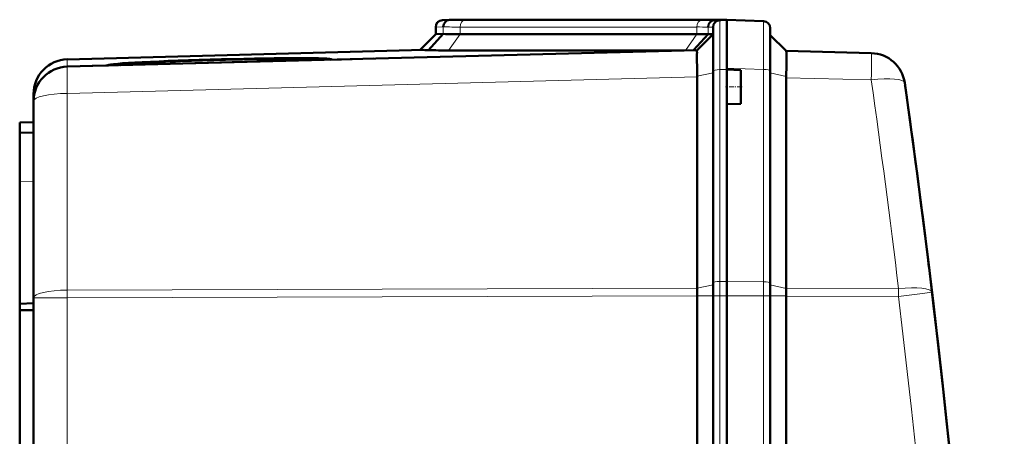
# Model space of a CAD drawing. Extents: x -1351 to 1763, y -1300 to 612.
# Tile 54 of 79: x 611 to 753, y -863 to -803. Entities that reach past the tile are written whole.
import ezdxf

# ---------------------------------------------------------------- set-up
doc = ezdxf.new("R2010")
doc.units = 0
doc.linetypes.add('DASHDOT', pattern=[18.5, 12, -3, 0.5, -3])

msp = doc.modelspace()

# ---------------------------------------------------------------- linework, layer by layer
at = {"color": 7, "lineweight": 50}
for p, q in [((672.6, -803.38), (671.57, -803.42)), ((673.51, -803.36), (672.57, -803.39)), ((673.51, -803.36), (672.6, -803.38)), ((673.51, -803.36), (672.6, -803.38)), ((672.6, -803.38), (672.6, -803.38)), ((675.53, -803.38), (675.27, -803.38)), ((709.67, -803.38), (675.53, -803.38)), ((709.67, -803.38), (675.53, -803.38)), ((709.67, -803.38), (675.53, -803.38)), ((711.71, -803.41), (710.77, -803.44)), ((711.57, -803.42), (712.6, -803.38)), ((712.6, -803.38), (711.69, -803.36)), ((712.6, -803.38), (711.69, -803.36)), ((712.6, -803.38), (711.71, -803.41)), ((712.6, -810.35), (712.6, -803.38)), ((712.6, -803.38), (717.88, -803.57)), ((670.6, -804.42), (670.6, -805.45)), ((710.6, -810.78), (710.6, -804.42)), ((718.85, -810.76), (718.85, -804.57)), ((670.6, -805.45), (668.3, -807.74)), ((671.69, -805.42), (669.54, -807.76)), ((671.69, -805.42), (670.6, -805.45)), ((708.26, -805.45), (674.12, -805.45)), ((709.89, -805.46), (707.79, -807.76)), ((708.3, -807.75), (710.6, -805.45)), ((710.6, -805.45), (709.89, -805.46)), ((721.14, -807.86), (718.85, -805.57)), ((668.91, -807.73), (617.47, -809.08)), ((708.3, -807.74), (617.47, -810.12)), ((672.46, -807.79), (706.45, -807.79)), ((721.14, -807.86), (733.42, -808.18)), ((653.76, -809.17), (625.14, -809.92)), ((653.89, -809.12), (653.9, -809.17)), ((655.48, -809.13), (661.65, -808.97)), ((621.04, -810.03), (623.42, -809.97)), ((625.02, -809.86), (623.3, -809.91)), ((623.3, -809.93), (625.02, -809.89)), ((625.02, -809.89), (625.01, -809.93)), ((708.3, -811.53), (708.29, -810.67)), ((710.6, -841.35), (710.6, -810.78)), ((712.6, -810.55), (712.6, -810.35)), ((712.6, -810.55), (712.6, -810.36)), ((712.6, -810.55), (712.6, -813.05)), ((714.6, -810.62), (712.6, -810.55)), ((714.6, -810.62), (714.6, -813.05)), ((718.85, -841.39), (718.85, -810.76)), ((708.3, -811.53), (708.3, -811.62)), ((708.3, -842.09), (708.3, -811.62)), ((721.14, -811.73), (721.14, -842.1)), ((712.6, -813.05), (712.6, -815.55)), ((714.6, -813.05), (714.6, -815.48)), ((612.6, -814.07), (612.6, -815.11)), ((612.6, -815.12), (612.6, -843.49)), ((714.6, -815.48), (712.6, -815.55)), ((712.6, -841.12), (712.6, -815.55)), ((712.6, -841.12), (712.6, -815.55)), ((610.6, -818.2), (612.6, -818.13)), ((610.6, -819.7), (610.6, -818.2)), ((612.6, -819.63), (610.6, -819.7)), ((610.6, -819.7), (610.6, -826.7)), ((610.6, -826.7), (610.6, -844.33)), ((741.62, -838.07), (741.74, -839.08)), ((710.6, -843.2), (710.6, -841.35)), ((712.6, -843.2), (712.6, -841.12)), ((712.6, -843.2), (712.6, -841.12)), ((718.85, -843.2), (718.85, -841.39)), ((708.3, -843.2), (708.3, -843.21)), ((708.3, -1191.25), (708.3, -843.21)), ((710.6, -843.2), (710.6, -1191.26)), ((712.6, -858.2), (712.6, -843.2)), ((712.6, -843.2), (712.6, -1191.26)), ((718.85, -1191.26), (718.85, -843.2)), ((721.14, -843.23), (721.14, -843.2)), ((721.14, -1191.24), (721.14, -843.23)), ((610.6, -844.33), (612.6, -844.24)), ((610.6, -845.28), (610.6, -844.33)), ((612.6, -1190.98), (612.6, -843.49)), ((610.6, -845.28), (612.6, -845.25)), ((610.6, -845.28), (610.6, -870.55)), ((712.6, -858.2), (712.6, -1170.99))]:
    msp.add_line(p, q, dxfattribs=at)
at = {"color": 7, "lineweight": 18}
for p, q in [((672.57, -803.39), (671.57, -803.42)), ((674.8, -803.42), (708.94, -803.42)), ((711.57, -803.42), (710.77, -803.44)), ((711.57, -810.56), (711.57, -803.42)), ((711.69, -803.41), (711.69, -803.36)), ((671.69, -804.39), (670.6, -804.42)), ((671.69, -804.39), (671.69, -805.42)), ((708.26, -804.42), (674.12, -804.42)), ((674.12, -804.42), (674.12, -805.45)), ((708.26, -804.42), (708.26, -805.45)), ((710.6, -804.42), (709.89, -804.44)), ((709.89, -804.44), (709.89, -805.46)), ((674.12, -805.45), (672.46, -807.79)), ((708.26, -805.45), (706.6, -807.79)), ((617.47, -810.12), (617.47, -809.08)), ((712.6, -810.55), (711.57, -810.56)), ((711.57, -810.56), (711.57, -841.13)), ((717.88, -810.54), (712.6, -810.35)), ((717.88, -841.16), (717.88, -810.54)), ((617.47, -814), (708.3, -811.62)), ((708.3, -811.53), (710.6, -811.01)), ((721.14, -811.56), (718.85, -811.04)), ((733.42, -812.05), (721.14, -811.73)), ((617.47, -842.36), (617.47, -814)), ((612.6, -826.63), (610.6, -826.7)), ((708.3, -842.1), (710.6, -841.59)), ((711.57, -841.13), (712.6, -841.12)), ((711.57, -843.2), (711.57, -841.13)), ((717.88, -841.16), (712.6, -841.12)), ((717.88, -843.2), (717.88, -841.16)), ((721.14, -842.13), (718.85, -841.61)), ((708.3, -842.09), (617.47, -842.36)), ((617.47, -843.49), (617.47, -842.36)), ((617.47, -843.49), (708.3, -843.21)), ((708.3, -843.2), (710.6, -843.2)), ((710.6, -843.2), (711.57, -843.2)), ((711.57, -843.2), (712.6, -843.2)), ((711.57, -843.2), (711.57, -1191.26)), ((717.88, -843.2), (712.6, -843.2)), ((717.88, -843.2), (718.85, -843.2)), ((717.88, -1191.26), (717.88, -843.2)), ((721.14, -843.2), (718.85, -843.2)), ((721.14, -842.1), (737.34, -842.15)), ((737.34, -843.28), (721.14, -843.23)), ((617.47, -843.49), (612.6, -843.49)), ((617.47, -1190.98), (617.47, -843.49))]:
    msp.add_line(p, q, dxfattribs=at)
at = {"color": 7, "linetype": 'DASHDOT', "lineweight": 18, "ltscale": 0.060013}
msp.add_line((714.8, -813.05), (712.4, -813.05), dxfattribs=at)
at = {"color": 7, "lineweight": 18}
for points in [[(717.88, -803.57), (717.88, -803.57), (717.88, -803.58), (717.89, -804.89), (717.88, -810.54)], [(737.34, -843.28), (740.78, -842.86), (742.14, -842.69), (742.17, -842.68), (742.17, -842.68)]]:
    msp.add_lwpolyline(points, dxfattribs=at)
at = {"color": 7, "lineweight": 50}
for points in [[(708.28, -808.04), (708.29, -807.77), (708.3, -807.75), (708.3, -807.75)], [(721.2, -808.95), (721.18, -808.06), (721.15, -807.88), (721.14, -807.86), (721.14, -807.86)]]:
    msp.add_lwpolyline(points, dxfattribs=at)
for centre, radius, start, end in [((671.6, -804.42), 1, 91.9999, 180.0004), ((675.22, -739.86), 63.52, 268.4613, 270.0941), ((675.28, -735.64), 67.74, 268.502, 270.2102), ((709.92, -735.81), 67.57, 269.7861, 271.4988), ((709.92, -735.81), 67.57, 269.7861, 271.4988), ((709.92, -875.1), 71.72, 88.5636, 90.1948), ((711.6, -804.42), 1, 92, 180), ((717.85, -804.57), 1, 360, 88), ((673.82, -722.91), 82.54, 268.5194, 270.2071), ((708.46, -862.2), 56.75, 88.5525, 90.1984), ((670.16, -788.6), 19.17, 266.2743, 268.1523), ((672.1, -707.87), 99.92, 268.5336, 270.2046), ((617.6, -814.07), 5, 91.5, 180), ((646.92, -808.48), 74.28, 357.6228, 359.6372), ((733.29, -813.18), 5, 8.0244, 88.5), ((617.6, -815.12), 5, 91.5, 180), ((623.45, -809.63), 0.335, 243.3389, 263.902), ((625.16, -809.59), 0.328, 243.4974, 265.1676), ((-714.17, -1017.23), 1466.77, 351.97557, 8.02443), ((733.36, -813.65), 5, 8.0056, 10.3842), ((-714.17, -1017.23), 1466.77, 7.01584, 8.00564), ((-714.17, -1017.23), 1466.77, 353.02402, 6.97598)]:
    msp.add_arc(centre, radius, start, end, dxfattribs=at)
at = {"color": 7, "lineweight": 18}
for centre, radius, start, end in [((674.52, -728.46), 74.96, 268.5051, 270.2097), ((709.16, -867.92), 64.5, 88.5669, 90.1937), ((673.82, -722.32), 82.1, 268.5132, 270.2082), ((708.45, -861.69), 57.28, 88.5619, 90.1954), ((-714.06, -1016.11), 1461.79, 6.83463, 8.02442), ((738.28, -812.95), 0.0281, 9.1589, 40.9326), ((741.59, -838.08), 0.0282, 8.141, 39.6806), ((-714.08, -1017.23), 1461.81, 353.16554, 6.83446)]:
    msp.add_arc(centre, radius, start, end, dxfattribs=at)
at = {"color": 7, "lineweight": 50}
for centre, major_axis, ratio, start_param, end_param in [((672.6, -804.39), (0, -1), 0.910082, 3.176493, 4.712384), ((710.8, -804.44), (0, -1), 0.910127, 3.176499, 4.71238), ((639.45, -809.5), (16.15, 0.42), 0.026181, 6.281429, 9.394847), ((639.45, -809.5), (-14.44, -0.38), 0.026181, 3.1486, 6.243308), ((639.45, -809.5), (12.78, 0.33), 0.026181, 6.281429, 9.426077), ((644.16, -809.38), (8.06, 0.22), 0.032897, 6.087443, 6.280959), ((639.45, -809.53), (14.45, 0.38), 0.008724, 6.146463, 6.147289), ((639.45, -809.5), (-14.44, -0.38), 0.026181, 3.010332, 3.146042), ((645.3, -809.35), (10.3, 0.28), 0.032776, 6.129049, 6.280931), ((708.44, -812.74), (-0.13, 5), 0.020818, 0.34555, 0.998848), ((639.45, -809.5), (12.78, 0.33), 0.026181, 3.143896, 3.296959), ((639.45, -809.53), (-12.77, -0.33), 0.008724, 0.154064, 0.155234), ((708.44, -812.74), (-0.13, 5), 0.020818, 0.998848, 1.141997), ((721.01, -812.85), (-0.13, -5), 0.020818, 1.798234, 1.833823), ((708.43, -843.21), (0.01, -5), 0.026177, 4.485496, 4.709745), ((721.01, -843.23), (0.01, 5), 0.026177, 4.717563, 4.939282)]:
    msp.add_ellipse(centre, major_axis=major_axis, ratio=ratio, start_param=start_param, end_param=end_param, dxfattribs=at)
at = {"color": 7, "lineweight": 18}
for centre, major_axis, ratio, start_param, end_param in [((674.82, -804.42), (0, -1), 0.707107, 3.176499, 4.712389), ((708.97, -804.42), (0, -1), 0.707107, 3.176499, 4.712389), ((733.29, -813.18), (0.13, 5), 0.020818, 4.939827, 6.283185), ((617.6, -815.12), (0.13, -5), 0.020818, 3.141593, 4.484951), ((711.6, -810.78), (-1, 0), 0.224951, 4.747296, 6.283185), ((717.85, -810.76), (-1, 0), 0.224951, 3.141593, 4.677482), ((733.29, -813.18), (4.95, 0.7), 0.219379, 0, 1.513453), ((617.6, -815.12), (5, 0), 0.224951, 1.596976, 3.141593), ((711.6, -841.35), (-1, 0), 0.224951, 4.747296, 6.283185), ((717.85, -841.39), (-1, 0), 0.224951, 3.141593, 4.677482), ((737.21, -843.28), (4.96, 0.6), 0.220468, 0, 1.51802), ((617.6, -843.49), (5, 0), 0.224951, 1.596976, 3.141593), ((737.21, -843.28), (0.01, 5), 0.026177, 4.712467, 4.939282)]:
    msp.add_ellipse(centre, major_axis=major_axis, ratio=ratio, start_param=start_param, end_param=end_param, dxfattribs=at)

doc.saveas('drawing.dxf')
